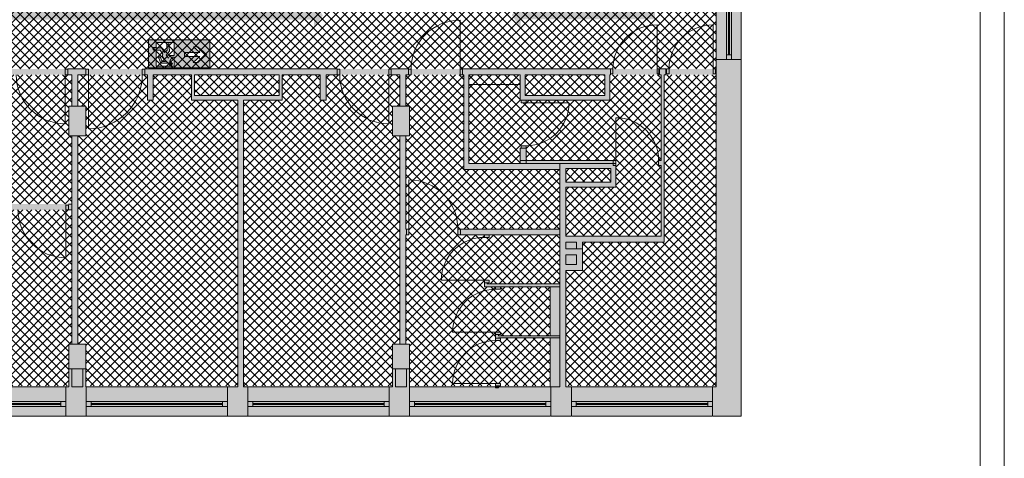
# Paper-space layout 'AP-04 STREFY POŻAROWE I EWAKUACJA - PIĘTRO 2' of a CAD drawing. Header units: millimetres. Extents: x 0 to 594, y 0 to 450.
# Tile 16 of 20: x 393 to 594, y 117 to 207. Entities that reach past the tile are written whole.
import ezdxf
from ezdxf.xclip import XClip

# ---------------------------------------------------------------- set-up
doc = ezdxf.new("R2010")
doc.units = ezdxf.units.MM
doc.header["$MEASUREMENT"] = 0
doc.header["$XCLIPFRAME"] = 0
for name, color, linetype, lineweight in [('A_Arkusz_Nr_pióra__1', 7, 'Continuous', 20), ('A_ewakuacja_Nr_pióra__4', 94, 'Continuous', 18), ('A_podkład_Nr_pióra__2', 8, 'Continuous', 13), ('A_ppoż proj_Nr_pióra__81', 2, 'Continuous', 5)]:
    doc.layers.add(name, color=color, linetype=linetype, lineweight=lineweight)
for name, color, linetype, lineweight, true_color in [('A_ewakuacja_Nr_pióra__104', 7, 'Continuous', 5, 0x006532), ('A_podkład_Nr_pióra__254', 7, 'Continuous', 5, 0xfdfdfd), ('A_ppoż proj_Nr_pióra__104', 7, 'Continuous', 5, 0x006532), ('A_ppoż proj_Nr_pióra__151', 7, 'Continuous', 5, 0x65cbfe)]:
    doc.layers.add(name, color=color, linetype=linetype, lineweight=lineweight, true_color=true_color)
doc.layers.add('A_podrys', color=7, linetype='Continuous')
pattern_1 = [(45, (-1568.3366, -187.2734), (-0.9192388, 0.9192388), []), (135, (-1568.3366, -187.2734), (0.9192388, 0.9192388), [])]

# ---------------------------------------------------------------- blocks, each defined once
blk = doc.blocks.new('Rysunek_1_1', base_point=(-1568.34, -187.27))
at = {"layer": 'A_ewakuacja_Nr_pióra__104', "linetype": 'Continuous', "lineweight": 0, "true_color": 0x004c26}
h = blk.add_hatch(color=118, dxfattribs=at)
h.paths.add_polyline_path([(419.5, 202.83), (419.5, 197.08), (432, 197.08), (432, 202.83)])
h.paths.add_polyline_path([(424.75, 197.44), (421.03, 197.44), (421.03, 200.56), (420.77, 200.56, -0.24241), (420.29, 201.22), (421.03, 201.22), (421.03, 202.27), (424.74, 202.27), (424.74, 199.64), (423.85, 199.64), (423.55, 199.04), (423.09, 199.67), (423.77, 200.47), (423.64, 202.24), (423.15, 202.24), (423.29, 200.69), (422.77, 200.24), (422.17, 201.15), (420.52, 201.15, 0.304489), (420.87, 200.68), (421.86, 200.68), (422.41, 199.89, 0.230447), (422.37, 199.4), (422.47, 199.22), (422.96, 198.38), (422.3, 198.38), (421.91, 199.2, 1.14772), (421.57, 199.06), (422.02, 198.05), (423.45, 198.05, 0.414214), (423.86, 198.46), (424.3, 199.26), (424.75, 199.26)], flags=0)
h.paths.add_polyline_path([(426.8, 199.41), (426.8, 200.22), (429.92, 200.23), (428.64, 201.4), (429.54, 201.4), (431.3, 199.8), (429.55, 198.21), (428.62, 198.21), (429.92, 199.41)], flags=0)
blk.add_hatch(color=118, dxfattribs=at).paths.add_polyline_path([(423.74, 197.75, 1), (424.33, 198.04, 1)])
at = {"layer": 'A_podkład_Nr_pióra__254', "linetype": 'Continuous', "lineweight": 5, "true_color": 0xfdfdfd}
h = blk.add_hatch(color=7, dxfattribs=at)
h.paths.add_polyline_path([(70.72, 355.07), (70.72, 283.67), (70.72, 257.44), (70.72, 223.5), (70.72, 195.59), (70.72, 126.07), (217.41, 126.07), (540.37, 126.07), (540.37, 196.87), (540.37, 223.5), (540.37, 257.17), (540.37, 285.62), (540.37, 355.07), (403.22, 355.07), (374.77, 355.07), (290.59, 355.07), (204.52, 355.07), (204.52, 349.07), (205.22, 349.07), (205.22, 283.67), (273.46, 283.67), (535.27, 283.67), (535.27, 260.17), (500.47, 260.17), (500.47, 263.27), (487.44, 263.27), (487.44, 260.17), (472.72, 260.17), (472.72, 263.27), (471.72, 263.27), (450.67, 263.27), (403.22, 263.27), (403.22, 219.27), (403.22, 217.47), (472.72, 217.47), (472.72, 220.5), (487.32, 220.5), (487.32, 217.4), (500.47, 217.4), (500.47, 220.5), (535.27, 220.5), (535.27, 196.88), (272.46, 196.87), (272.46, 196.88), (247.97, 196.88), (208.72, 196.88), (208.72, 196.87), (205.22, 196.87), (205.22, 192.44), (175.37, 192.44), (175.37, 196.79), (175.37, 196.87), (171.17, 196.87), (171.17, 196.79), (76.72, 196.79), (76.72, 216.77), (78.32, 216.77), (78.32, 217.97), (124.67, 217.97), (124.67, 220.5), (123.47, 220.5), (123.47, 218.77), (113.12, 218.77), (113.12, 220.5), (123.47, 220.5), (124.67, 220.5), (124.67, 223.5), (139.27, 223.5), (139.27, 219.8), (144.27, 219.8), (144.27, 223.5), (144.27, 223.92), (165.87, 223.92), (168.66, 223.92), (168.66, 219.8), (168.67, 216.57), (171.17, 216.57), (171.17, 220.5), (171.17, 224), (171.17, 225.62), (170.17, 225.62), (170.17, 225.12), (165.87, 225.12), (165.87, 234.52), (170.17, 234.52), (170.17, 232.62), (171.17, 232.62), (171.17, 236.02), (170.17, 236.02), (170.17, 235.52), (165.87, 235.52), (165.87, 256.09), (170.17, 256.09), (170.17, 250.02), (171.17, 250.02), (171.17, 283.67), (174.17, 283.67), (175.37, 283.67), (175.37, 349.07), (175.72, 349.07), (175.72, 355.07), (173.77, 355.07), (173.77, 356.17), (173.77, 357.77), (173.77, 364.12), (173.77, 373.6), (173.77, 382.62), (173.77, 383.07), (173.77, 383.87), (172.52, 383.87), (167.77, 383.87), (143.27, 383.87), (143.27, 388.37), (167.37, 388.37), (170.97, 388.37), (171.87, 388.37), (172.52, 388.37), (173.77, 388.37), (173.77, 389.62), (173.77, 396.67), (172.52, 396.67), (171.87, 396.67), (171.27, 396.67), (171.27, 390.87), (167.37, 390.87), (143.27, 390.87), (143.27, 413.87), (167.77, 413.87), (171.27, 413.87), (171.27, 412.37), (171.27, 411.57), (171.37, 411.57), (171.37, 410.47), (171.87, 410.47), (172.52, 410.47), (173.77, 410.47), (173.77, 412.37), (173.77, 415.12), (173.77, 418.17), (173.77, 419.77), (172.52, 419.77), (171.87, 419.77), (171.37, 419.77), (171.27, 419.77), (171.27, 416.37), (167.77, 416.37), (143.27, 416.37), (143.27, 439.37), (167.37, 439.37), (170.97, 439.37), (171.27, 439.37), (171.27, 433.57), (171.87, 433.57), (172.52, 433.57), (173.77, 433.57), (173.77, 439.37), (173.77, 440.62), (173.77, 441.87), (173.77, 443.37), (172.52, 443.37), (171.87, 443.37), (171.87, 442.57), (171.37, 442.57), (171.27, 442.57), (171.27, 441.87), (170.97, 441.87), (167.37, 441.87), (142.02, 441.87), (140.77, 441.87), (140.77, 440.62), (140.77, 415.12), (140.77, 389.62), (140.77, 382.62), (140.77, 381.37), (142.02, 381.37), (167.77, 381.37), (171.27, 381.37), (171.27, 373.6), (171.27, 368.36), (171.27, 364.12), (171.27, 356.17), (171.27, 355.07), (142.72, 355.07), (138.47, 355.07)])
h.paths.add_polyline_path([(76.72, 132.07), (76.72, 135.75), (76.72, 140.61), (76.72, 177.37), (96.62, 177.37), (96.62, 171.37), (107.75, 171.37), (116.51, 171.37), (124.67, 171.37), (124.67, 178.97), (140.43, 178.97), (140.43, 140.75), (139.27, 140.75), (139.27, 135.75), (139.27, 132.07)], flags=0)
h.paths.add_polyline_path([(76.72, 190.27), (76.72, 195.59), (79.62, 195.59), (79.62, 190.27)], flags=0)
h.paths.add_polyline_path([(76.72, 183.25), (76.72, 189.07), (80.82, 189.07), (80.82, 193.59), (96.62, 193.59), (96.62, 190.87), (96.82, 190.87), (96.82, 190.37), (97.82, 190.37), (97.82, 190.87), (107.27, 190.87), (108.64, 190.87), (108.64, 195.59), (123.47, 195.59), (123.47, 172.57), (117.01, 172.57), (107.25, 172.57), (97.82, 172.57), (97.82, 181.11), (97.82, 181.61), (96.82, 181.61), (96.82, 181.11), (96.62, 181.11), (96.62, 178.57), (76.72, 178.57)], flags=0)
h.paths.add_polyline_path([(76.72, 283.67), (170.17, 283.67), (170.17, 264.19), (168.68, 264.19), (168.67, 257.29), (165.87, 257.29), (144.27, 257.29), (144.27, 257.44), (144.27, 260.8), (139.27, 260.8), (139.27, 257.44), (124.67, 257.44), (124.67, 260.44), (122.82, 260.44), (122.82, 262.44), (76.72, 262.44)], flags=0)
h.paths.add_polyline_path([(121.62, 260.44), (76.72, 260.44), (76.72, 261.84), (121.62, 261.84)], flags=0)
h.paths.add_polyline_path([(121.62, 284.87), (76.72, 284.87), (76.72, 349.07), (108.02, 349.07), (108.02, 297.17), (94.42, 297.17), (94.42, 284.87), (95.62, 284.87), (95.62, 290.84), (101.22, 290.84), (101.22, 295.97), (108.02, 295.97), (108.02, 284.87), (109.22, 284.87), (109.22, 295.97), (116.82, 295.97), (116.82, 289.77), (121.62, 289.77)], flags=0)
h.paths.add_polyline_path([(112.32, 219.17), (78.32, 219.17), (78.32, 220.5), (112.32, 220.5)], flags=0)
h.paths.add_polyline_path([(95.42, 295.97), (100.22, 295.97), (100.22, 291.84), (95.42, 291.84)], flags=0)
h.paths.add_polyline_path([(97.82, 195.59), (107.44, 195.59), (107.44, 192.07), (97.82, 192.07)], flags=0)
h.paths.add_polyline_path([(122.82, 297.17), (109.22, 297.17), (109.22, 349.07), (138.47, 349.07), (139.22, 349.07), (139.22, 344.75), (139.22, 339.75), (139.27, 339.75), (139.27, 297.25), (139.22, 297.25), (139.22, 297.17), (137.27, 297.17), (137.27, 284.87), (122.82, 284.87)], flags=0)
h.paths.add_polyline_path([(117.82, 290.77), (117.82, 295.97), (121.62, 295.97), (121.62, 290.77)], flags=0)
h.paths.add_polyline_path([(139.27, 186.03), (124.67, 186.03), (124.67, 190.17), (124.67, 192.85), (129.97, 192.85), (129.97, 195.59), (149.67, 195.59), (149.67, 190.97), (149.67, 190.37), (140.47, 190.37), (139.27, 190.37), (139.27, 189.37), (144.77, 189.37), (161.07, 189.37), (161.07, 191.17), (170.57, 191.17), (174.17, 191.17), (174.17, 171.37), (169.26, 171.37), (169.26, 170.37), (174.17, 170.37), (174.17, 164.37), (174.22, 164.37), (174.22, 164.05), (175.37, 164.05), (175.37, 191.44), (205.22, 191.44), (205.22, 132.07), (175.37, 132.07), (175.37, 155.29), (174.22, 155.29), (174.22, 154.97), (174.17, 154.97), (174.17, 154.07), (174.17, 133.07), (174.17, 132.07), (142.77, 132.07), (142.77, 135.75), (142.77, 140.75), (141.63, 140.75), (141.63, 172.37), (146.87, 172.37), (146.87, 176.37), (159, 176.37), (159, 170.37), (160.5, 170.37), (160.5, 171.37), (160, 171.37), (160, 177.37), (144.77, 177.37), (142.73, 177.37), (142.73, 183.25), (142.77, 183.25), (142.77, 189.25), (139.27, 189.25)], flags=0)
h.paths.add_polyline_path([(128.97, 193.85), (124.67, 193.85), (124.67, 195.59), (128.97, 195.59)], flags=0)
h.paths.add_polyline_path([(124.67, 180.17), (124.67, 185.03), (139.27, 185.03), (139.27, 183.25), (140.43, 183.25), (140.43, 180.17)], flags=0)
h.paths.add_polyline_path([(139.22, 292.05), (138.07, 292.05), (138.07, 295.97), (139.22, 295.97)], flags=0)
h.paths.add_polyline_path([(138.47, 284.87), (138.47, 291.25), (153.75, 291.25), (153.75, 284.87)], flags=0)
h.paths.add_polyline_path([(140.47, 317.58), (140.47, 339.75), (142.72, 339.75), (142.72, 344.75), (142.72, 349.07), (174.17, 349.07), (174.17, 317.58), (150.25, 317.58)], flags=0)
h.paths.add_polyline_path([(140.47, 316.38), (152.15, 316.38), (152.15, 315.09), (151.95, 315.09), (151.95, 314.59), (152.95, 314.59), (152.95, 316.38), (163.37, 316.38), (163.37, 306.23), (164.37, 306.23), (164.37, 306.73), (164.17, 306.73), (164.17, 316.38), (174.17, 316.38), (174.17, 296.97), (164.37, 296.97), (164.37, 297.47), (163.37, 297.47), (163.37, 296.17), (170.37, 296.17), (170.37, 295.77), (170.37, 292.25), (170.37, 291.25), (170.37, 286.07), (164.95, 286.07), (164.95, 285.55), (164.95, 284.87), (154.95, 284.87), (154.95, 286.07), (154.95, 297.17), (152.95, 297.17), (152.95, 305.83), (152.35, 305.83), (151.95, 305.83), (151.95, 305.33), (152.15, 305.33), (152.15, 299.17), (140.47, 299.17)], flags=0)
h.paths.add_polyline_path([(141.63, 173.37), (141.63, 176.37), (145.87, 176.37), (145.87, 173.37)], flags=0)
h.paths.add_polyline_path([(142.72, 292.45), (142.72, 295.97), (153.95, 295.97), (153.95, 292.45)], flags=0)
h.paths.add_polyline_path([(150.67, 195.59), (160.07, 195.59), (160.07, 190.37), (150.67, 190.37)], flags=0)
h.paths.add_polyline_path([(161.07, 192.37), (161.07, 195.59), (170.17, 195.59), (170.17, 192.37)], flags=0)
h.paths.add_polyline_path([(170.97, 291.85), (170.97, 295.77), (174.17, 295.77), (174.17, 291.85)], flags=0)
h.paths.add_polyline_path([(171.17, 192.17), (171.17, 195.67), (174.17, 195.67), (174.17, 192.17)], flags=0)
h.paths.add_polyline_path([(208.72, 189.25), (206.42, 189.25), (206.42, 195.67), (210.87, 195.67), (210.87, 181.87), (206.42, 181.87), (206.42, 183.25), (208.72, 183.25)], flags=0)
h.paths.add_polyline_path([(206.42, 180.67), (212.07, 180.67), (212.07, 195.67), (224.59, 195.67), (224.59, 190.47), (225.79, 190.47), (225.79, 195.67), (233.59, 195.67), (233.59, 190.47), (240.17, 190.47), (240.17, 132.07), (217.41, 132.07), (208.72, 132.07), (208.72, 135.75), (208.72, 140.75), (206.42, 140.75)], flags=0)
h.paths.add_polyline_path([(206.42, 291.25), (208.72, 291.25), (208.72, 297.25), (206.42, 297.25), (206.42, 339.75), (208.72, 339.75), (208.72, 344.75), (208.72, 349.07), (239.77, 349.07), (239.77, 290.67), (230.92, 290.67), (230.92, 285.47), (206.42, 285.47)], flags=0)
h.paths.add_polyline_path([(248.52, 285.47), (231.52, 285.47), (231.52, 289.67), (248.52, 289.67)], flags=0)
h.paths.add_polyline_path([(234.79, 195.67), (240.17, 195.67), (240.17, 191.67), (234.79, 191.67)], flags=0)
h.paths.add_polyline_path([(249.12, 290.67), (240.97, 290.67), (240.97, 349.07), (271.22, 349.07), (271.22, 344.75), (271.22, 339.75), (271.72, 339.75), (271.72, 297.25), (271.22, 297.25), (271.22, 291.25), (272.37, 291.25), (272.37, 285.47), (258.12, 285.47), (258.12, 290.67), (256.92, 290.67), (256.92, 285.47), (249.12, 285.47)], flags=0)
h.paths.add_polyline_path([(241.37, 191.67), (241.37, 195.67), (246.75, 195.67), (246.75, 191.67)], flags=0)
h.paths.add_polyline_path([(241.37, 190.47), (247.95, 190.47), (247.95, 195.67), (255.75, 195.67), (255.75, 190.47), (256.95, 190.47), (256.95, 195.67), (272.37, 195.67), (272.37, 189.25), (271.22, 189.25), (271.22, 183.25), (271.72, 183.25), (271.72, 140.75), (271.22, 140.75), (271.22, 132.07), (241.37, 132.07)], flags=0)
h.paths.add_polyline_path([(273.57, 189.25), (273.57, 195.67), (287.91, 195.67), (287.91, 190.47), (289.11, 190.47), (289.11, 195.67), (296.91, 195.67), (296.91, 190.47), (305.17, 190.47), (305.17, 132.07), (274.72, 132.07), (274.72, 135.75), (274.72, 140.75), (274.22, 140.75), (274.22, 183.25), (274.72, 183.25), (274.72, 189.25)], flags=0)
h.paths.add_polyline_path([(287.95, 285.47), (273.57, 285.47), (273.57, 291.25), (274.72, 291.25), (274.72, 297.25), (274.22, 297.25), (274.22, 339.75), (274.72, 339.75), (274.72, 344.75), (274.72, 349.07), (290.59, 349.07), (305.27, 349.07), (305.27, 290.67), (296.95, 290.67), (296.95, 285.47), (289.15, 285.47), (289.15, 290.67), (287.95, 290.67)], flags=0)
h.paths.add_polyline_path([(297.51, 191.47), (297.51, 195.67), (315.21, 195.67), (315.21, 191.47)], flags=0)
h.paths.add_polyline_path([(297.55, 289.67), (313.55, 289.67), (313.55, 285.47), (297.55, 285.47)], flags=0)
h.paths.add_polyline_path([(306.17, 190.47), (315.81, 190.47), (315.81, 195.67), (323.61, 195.67), (323.61, 190.47), (324.81, 190.47), (324.81, 195.67), (338.37, 195.67), (338.37, 189.25), (337.22, 189.25), (337.22, 183.25), (337.72, 183.25), (337.72, 140.75), (337.22, 140.75), (337.22, 132.07), (306.17, 132.07)], flags=0)
h.paths.add_polyline_path([(306.47, 349.07), (337.22, 349.07), (337.22, 344.75), (337.22, 339.75), (337.72, 339.75), (337.72, 297.25), (337.22, 297.25), (337.22, 291.25), (338.37, 291.25), (338.37, 285.47), (323.15, 285.47), (323.15, 290.67), (321.95, 290.67), (321.95, 285.47), (314.15, 285.47), (314.15, 290.67), (306.47, 290.67)], flags=0)
h.paths.add_polyline_path([(339.57, 189.25), (339.57, 195.67), (356.27, 195.67), (356.27, 179.25), (351.97, 179.25), (351.97, 169.12), (351.48, 169.12), (351.48, 168.12), (361.71, 168.12), (361.71, 169.12), (361.21, 169.12), (361.21, 169.32), (361.17, 169.79), (360.77, 169.44), (352.99, 169.32), (352.77, 169.32), (352.77, 178.45), (360.94, 178.45), (361.32, 178.45), (361.32, 179.25), (357.47, 179.25), (357.47, 188.47), (370.97, 188.47), (370.97, 169.12), (370.47, 169.12), (370.47, 168.12), (370.97, 168.12), (370.97, 132.07), (370.08, 132.07), (340.79, 132.07), (340.72, 132.07), (340.72, 135.75), (340.72, 140.75), (340.22, 140.75), (340.22, 168.12), (340.72, 168.12), (340.72, 169.12), (340.22, 169.12), (340.22, 183.25), (340.72, 183.25), (340.72, 189.25)], flags=0)
h.paths.add_polyline_path([(352.85, 285.47), (339.57, 285.47), (339.57, 291.25), (340.72, 291.25), (340.72, 297.25), (340.22, 297.25), (340.22, 339.75), (340.72, 339.75), (340.72, 344.75), (340.72, 349.07), (341.28, 349.07), (370.08, 349.07), (370.77, 349.07), (370.77, 290.67), (361.85, 290.67), (361.85, 285.47), (354.05, 285.47), (354.05, 290.67), (352.85, 290.67)], flags=0)
h.paths.add_polyline_path([(357.47, 195.67), (362.47, 195.67), (362.47, 191.67), (357.47, 191.67)], flags=0)
h.paths.add_polyline_path([(362.45, 285.47), (362.45, 289.67), (370.77, 289.67), (370.77, 285.47)], flags=0)
h.paths.add_polyline_path([(363.07, 191.47), (363.07, 195.67), (390.57, 195.67), (390.57, 191.47)], flags=0)
h.paths.add_polyline_path([(372.6, 132.07), (371.97, 132.07), (371.97, 168.12), (372.47, 168.12), (381.23, 168.12), (392.89, 168.12), (402.65, 168.12), (403.88, 168.12), (403.88, 140.84), (405.08, 140.84), (405.08, 183.25), (406.72, 183.25), (406.72, 189.25), (405.08, 189.25), (405.08, 195.67), (419.27, 195.67), (419.27, 190.47), (420.47, 190.47), (420.47, 195.67), (428.27, 195.67), (428.27, 190.47), (437.67, 190.47), (437.67, 132.07), (435.57, 132.07), (406.72, 132.07), (406.72, 135.75), (406.72, 140.75), (403.22, 140.75), (403.22, 135.75), (403.22, 132.07), (402.6, 132.07)], flags=0)
h.paths.add_polyline_path([(381.73, 169.32), (371.97, 169.32), (371.97, 188.47), (386.47, 188.47), (386.47, 179.17), (381.42, 179.17), (381.42, 178.37), (381.45, 178.37), (390.37, 178.37), (390.37, 169.32)], flags=0)
h.paths.add_polyline_path([(371.97, 305.67), (371.97, 337.47), (403.22, 337.47), (403.22, 326.39), (403.22, 311.39), (403.22, 285.47), (371.97, 285.47), (371.97, 300.47), (389.97, 300.47), (389.97, 301.67), (378.23, 301.67), (371.97, 301.67)], flags=0)
h.paths.add_polyline_path([(387.67, 190.47), (391.57, 190.47), (391.57, 195.67), (403.88, 195.67), (403.88, 189.25), (403.22, 189.25), (403.22, 183.25), (403.88, 183.25), (403.88, 169.32), (403.15, 169.32), (392.39, 169.32), (391.57, 169.32), (391.57, 179.17), (387.67, 179.17)], flags=0)
h.paths.add_polyline_path([(404.42, 285.47), (404.42, 291.25), (406.72, 291.25), (406.72, 297.25), (406.72, 299.07), (406.72, 337.47), (406.72, 339.75), (406.72, 344.75), (406.72, 349.07), (407.17, 349.07), (436.17, 349.07), (437.07, 349.07), (437.07, 290.67), (427.67, 290.67), (427.67, 285.47), (419.87, 285.47), (419.87, 290.67), (419.27, 290.67), (419.27, 285.47)], flags=0)
h.paths.add_polyline_path([(419.87, 224.45), (409.72, 224.45), (409.72, 256.32), (419.87, 256.32), (419.87, 261.47), (433.53, 261.47), (433.53, 219.27), (419.87, 219.27)], flags=0)
h.paths.add_polyline_path([(428.27, 285.47), (428.27, 289.67), (444.75, 289.67), (444.75, 285.47)], flags=0)
h.paths.add_polyline_path([(428.87, 195.67), (446.12, 195.67), (446.12, 191.47), (428.87, 191.47)], flags=0)
h.paths.add_polyline_path([(434.33, 223.37), (434.33, 257.87), (450.67, 257.87), (450.67, 223.37), (438.67, 223.37), (438.67, 218.67), (434.33, 218.67)], flags=0)
h.paths.add_polyline_path([(434.57, 259.07), (434.57, 261.47), (440.28, 261.47), (440.28, 259.07)], flags=0)
h.paths.add_polyline_path([(438.27, 290.67), (438.27, 349.07), (469.22, 349.07), (469.22, 344.75), (469.22, 339.75), (469.77, 339.75), (469.77, 297.25), (469.22, 297.25), (469.22, 291.25), (469.77, 291.25), (469.77, 285.47), (454.35, 285.47), (454.35, 290.67), (453.15, 290.67), (453.15, 285.47), (445.35, 285.47), (445.35, 290.67)], flags=0)
h.paths.add_polyline_path([(438.87, 132.07), (438.87, 190.47), (446.72, 190.47), (446.72, 195.67), (454.52, 195.67), (454.52, 190.47), (455.72, 190.47), (455.72, 195.67), (470.77, 195.67), (470.77, 189.25), (469.22, 189.25), (469.22, 183.25), (470.77, 183.25), (470.77, 140.75), (469.22, 140.75), (469.22, 135.75), (469.22, 132.07), (468.97, 132.07), (439.77, 132.07)], flags=0)
h.paths.add_polyline_path([(450.67, 218.67), (439.87, 218.67), (439.87, 222.17), (450.67, 222.17)], flags=0)
h.paths.add_polyline_path([(441.48, 261.47), (450.67, 261.47), (450.67, 259.07), (441.48, 259.07)], flags=0)
h.paths.add_polyline_path([(451.87, 252.27), (451.87, 260.77), (458.72, 260.77), (469.22, 260.77), (469.22, 260.17), (469.22, 252.27), (468.4, 252.27), (468.4, 251.27), (468.9, 251.27), (468.9, 251.07), (469.22, 251.07), (469.22, 241.07), (457.97, 241.07), (457.97, 251.07), (459.14, 251.07), (459.14, 251.27), (459.64, 251.27), (459.64, 252.27)], flags=0)
h.paths.add_polyline_path([(451.87, 245.17), (454.77, 245.17), (454.77, 242.27), (451.87, 242.27)], flags=0)
h.paths.add_polyline_path([(451.87, 251.07), (454.77, 251.07), (454.77, 246.37), (451.87, 246.37)], flags=0)
h.paths.add_polyline_path([(469.22, 218.67), (451.87, 218.67), (451.87, 239.87), (469.22, 239.87), (469.22, 220.5)], flags=0)
h.paths.add_polyline_path([(472.72, 297.25), (470.97, 297.25), (470.97, 339.75), (472.72, 339.75), (472.72, 344.75), (472.72, 349.07), (473.37, 349.07), (473.42, 349.07), (473.42, 352.07), (502.22, 352.07), (502.22, 349.07), (503.37, 349.07), (503.37, 312.39), (501.88, 312.39), (501.88, 311.19), (503.37, 311.19), (503.37, 305.07), (499.62, 305.07), (499.62, 303.39), (496.62, 303.39), (496.62, 311.19), (497.12, 311.19), (497.12, 312.39), (485.06, 312.39), (485.06, 301.69), (485.06, 292.93), (485.06, 285.47), (470.97, 285.47), (470.97, 291.25), (472.72, 291.25)], flags=0)
h.paths.add_polyline_path([(471.97, 140.75), (471.97, 163.03), (472.58, 163.03), (472.58, 164.23), (471.97, 164.23), (471.97, 183.25), (472.72, 183.25), (472.72, 189.25), (471.97, 189.25), (471.97, 195.67), (483.8, 195.67), (483.8, 176.37), (503.37, 176.37), (503.37, 164.23), (482.58, 164.23), (482.58, 163.03), (487.97, 163.03), (487.97, 162.53), (488.97, 162.53), (488.97, 163.03), (503.37, 163.03), (503.37, 153.07), (488.57, 153.07), (488.57, 153.27), (488.97, 153.27), (488.97, 153.77), (487.97, 153.77), (487.97, 152.47), (490.27, 152.47), (490.27, 151.97), (491.27, 151.97), (491.27, 152.47), (501.37, 152.47), (501.37, 142.47), (490.87, 142.47), (490.87, 142.71), (491.27, 142.71), (491.27, 143.21), (490.27, 143.21), (490.27, 141.49), (491.27, 141.49), (491.27, 141.99), (490.87, 141.99), (490.87, 142.07), (501.37, 142.07), (501.37, 132.07), (490.87, 132.07), (490.87, 132.23), (491.27, 132.23), (491.27, 132.73), (490.27, 132.73), (490.27, 132.07), (472.72, 132.07), (472.72, 135.75), (472.72, 140.75)], flags=0)
h.paths.add_polyline_path([(495.27, 177.57), (484.8, 177.57), (484.8, 195.67), (495.27, 195.67), (495.27, 193.67), (495.27, 190.47), (495.47, 190.47), (495.47, 189.97), (496.47, 189.97), (496.47, 190.47), (512.57, 190.47), (513.57, 190.47), (513.57, 191.47), (513.57, 195.67), (524.01, 195.67), (524.01, 178.17), (523.51, 178.17), (523.51, 177.17), (524.01, 177.17), (524.01, 162.77), (504.57, 162.77), (504.57, 172.77), (514.77, 172.77), (514.77, 177.57), (514.75, 177.57), (514.75, 178.17), (496.47, 178.17), (496.47, 181.21), (495.47, 181.21), (495.47, 180.71), (495.27, 180.71)], flags=0)
h.paths.add_polyline_path([(486.26, 285.47), (486.26, 311.19), (495.42, 311.19), (495.42, 302.19), (497.62, 302.19), (497.62, 290.67), (495.27, 290.67), (495.27, 285.47)], flags=0)
h.paths.add_polyline_path([(488.32, 218.4), (488.32, 220.5), (499.47, 220.5), (499.47, 218.4)], flags=0)
h.paths.add_polyline_path([(488.44, 262.27), (499.47, 262.27), (499.47, 260.17), (488.44, 260.17)], flags=0)
h.paths.add_polyline_path([(496.07, 289.67), (512.87, 289.67), (512.87, 285.47), (496.07, 285.47)], flags=0)
h.paths.add_polyline_path([(496.27, 191.47), (496.27, 195.67), (512.57, 195.67), (512.57, 191.47)], flags=0)
h.paths.add_polyline_path([(502.82, 303.87), (520.77, 303.87), (520.77, 308.47), (519.57, 308.47), (504.57, 308.47), (504.57, 323.47), (519.57, 323.47), (521.64, 323.47), (521.64, 324.67), (508.57, 324.67), (508.57, 334.11), (504.57, 334.11), (504.57, 349.07), (505.87, 349.07), (535.22, 349.07), (535.22, 344.75), (535.22, 339.75), (535.22, 297.25), (535.22, 291.25), (535.27, 291.25), (535.27, 285.62), (535.27, 285.47), (513.87, 285.47), (513.87, 290.67), (512.87, 290.67), (502.82, 290.67)], flags=0)
h.paths.add_polyline_path([(507.57, 324.67), (504.57, 324.67), (504.57, 326.17), (507.57, 326.17)], flags=0)
h.paths.add_polyline_path([(504.57, 331.07), (504.57, 333.11), (507.57, 333.11), (507.57, 331.07)], flags=0)
h.paths.add_polyline_path([(504.57, 327.17), (504.57, 330.47), (507.97, 330.47), (507.97, 327.17)], flags=0)
h.paths.add_polyline_path([(519.77, 304.87), (504.57, 304.87), (504.57, 307.47), (519.77, 307.47)], flags=0)
h.paths.add_polyline_path([(513.77, 173.77), (504.57, 173.77), (504.57, 176.57), (513.77, 176.57)], flags=0)
h.paths.add_polyline_path([(504.57, 155.77), (507.97, 155.77), (507.97, 161.57), (524.61, 161.57), (524.61, 195.67), (535.27, 195.67), (535.27, 161.57), (535.27, 132.07), (507.97, 132.07), (504.57, 132.07)], flags=0)
at = {"layer": 'A_ppoż proj_Nr_pióra__104', "linetype": 'Continuous', "lineweight": 5, "true_color": 0x006532}
for points in [[(223.33, 205.17), (223.33, 206.94), (453.24, 206.94), (453.24, 205.17), (455.05, 207.79), (453.24, 210.41), (453.24, 208.64), (223.33, 208.64), (223.33, 210.41), (221.53, 207.79)], [(522.78, 207), (522.78, 208.7), (495.38, 208.7), (495.38, 210.47), (493.57, 207.85), (495.38, 205.23), (495.38, 207)]]:
    blk.add_hatch(color=128, dxfattribs=at).paths.add_polyline_path(points)
at = {"layer": 'A_ppoż proj_Nr_pióra__151', "linetype": 'Continuous', "lineweight": 5, "true_color": 0x65cbfe}
h = blk.add_hatch(dxfattribs=at)
h.set_pattern_fill('bloczki_betonowe_0001', color=151, style=0, pattern_type=2)
h.set_pattern_definition(pattern_1)
h.paths.add_polyline_path([(470.72, 283.67), (272.46, 283.67), (272.46, 260), (298.87, 260), (298.87, 262.07), (298.87, 263.27), (372.97, 263.27), (374.17, 263.27), (374.17, 217.47), (372.97, 217.47), (298.87, 217.47), (298.87, 218.67), (298.87, 220.27), (272.46, 220.27), (272.46, 196.87), (535.27, 196.87), (535.27, 220.5), (500.47, 220.5), (500.47, 217.4), (487.32, 217.4), (487.32, 220.5), (472.72, 220.5), (472.72, 217.47), (471.02, 217.47), (403.22, 217.47), (403.22, 219.27), (403.22, 261.47), (403.22, 263.27), (470.72, 263.27)])
h = blk.add_hatch(dxfattribs=at)
h.set_pattern_fill('bloczki_betonowe_0001', color=151, style=0, pattern_type=2)
h.set_pattern_definition(pattern_1)
h.paths.add_polyline_path([(372.47, 168.12), (371.97, 168.12), (371.97, 132.25), (403.22, 132.25), (403.22, 135.75), (403.22, 140.75), (406.72, 140.75), (406.72, 135.75), (406.72, 132.25), (437.67, 132.25), (437.67, 190.47), (428.27, 190.47), (428.27, 195.67), (420.47, 195.67), (420.47, 190.47), (419.27, 190.47), (419.27, 195.67), (405.08, 195.67), (405.08, 189.25), (406.72, 189.25), (406.72, 183.25), (405.08, 183.25), (405.08, 140.84), (403.88, 140.84), (403.88, 168.12), (402.65, 168.12), (392.89, 168.12), (381.23, 168.12)])
h = blk.add_hatch(dxfattribs=at)
h.set_pattern_fill('bloczki_betonowe_0001', color=151, style=0, pattern_type=2)
h.set_pattern_definition(pattern_1)
h.paths.add_polyline_path([(387.67, 179.17), (391.57, 179.17), (391.57, 169.32), (392.39, 169.32), (403.15, 169.32), (403.88, 169.32), (403.88, 183.25), (403.22, 183.25), (403.22, 189.25), (403.88, 189.25), (403.88, 195.67), (391.57, 195.67), (391.57, 190.47), (387.67, 190.47)])
h = blk.add_hatch(dxfattribs=at)
h.set_pattern_fill('bloczki_betonowe_0001', color=151, style=0, pattern_type=2)
h.set_pattern_definition(pattern_1)
h.paths.add_polyline_path([(446.12, 195.67), (428.87, 195.67), (428.87, 191.47), (446.12, 191.47)])
h = blk.add_hatch(dxfattribs=at)
h.set_pattern_fill('bloczki_betonowe_0001', color=151, style=0, pattern_type=2)
h.set_pattern_definition(pattern_1)
h.paths.add_polyline_path([(438.87, 190.47), (438.87, 132.25), (469.22, 132.25), (469.22, 135.75), (469.22, 140.75), (470.77, 140.75), (470.77, 183.25), (469.22, 183.25), (469.22, 189.25), (470.77, 189.25), (470.77, 195.67), (455.72, 195.67), (455.72, 190.47), (454.52, 190.47), (454.52, 195.67), (446.72, 195.67), (446.72, 190.47)])
h = blk.add_hatch(dxfattribs=at)
h.set_pattern_fill('bloczki_betonowe_0001', color=151, style=0, pattern_type=2)
h.set_pattern_definition(pattern_1)
h.paths.add_polyline_path([(471.97, 164.23), (472.58, 164.23), (472.58, 163.03), (471.97, 163.03), (471.97, 140.75), (472.72, 140.75), (472.72, 135.75), (472.72, 132.25), (490.27, 132.25), (490.27, 132.73), (491.27, 132.73), (491.27, 132.25), (501.37, 132.25), (501.37, 142.07), (490.87, 142.07), (490.87, 141.99), (491.27, 141.99), (491.27, 141.49), (490.27, 141.49), (490.27, 143.21), (491.27, 143.21), (491.27, 142.71), (490.87, 142.71), (490.87, 142.47), (501.37, 142.47), (501.37, 152.47), (491.27, 152.47), (491.27, 151.97), (490.27, 151.97), (490.27, 152.47), (487.97, 152.47), (487.97, 153.77), (488.97, 153.77), (488.97, 153.27), (488.57, 153.27), (488.57, 153.07), (503.37, 153.07), (503.37, 163.03), (488.97, 163.03), (488.97, 162.53), (487.97, 162.53), (487.97, 163.03), (482.58, 163.03), (482.58, 164.23), (503.37, 164.23), (503.37, 176.37), (483.8, 176.37), (483.8, 195.67), (471.97, 195.67), (471.97, 189.25), (472.72, 189.25), (472.72, 183.25), (471.97, 183.25)])
h = blk.add_hatch(dxfattribs=at)
h.set_pattern_fill('bloczki_betonowe_0001', color=151, style=0, pattern_type=2)
h.set_pattern_definition(pattern_1)
h.paths.add_polyline_path([(484.8, 195.67), (484.8, 177.57), (495.27, 177.57), (495.27, 180.71), (495.47, 180.71), (495.47, 181.21), (496.47, 181.21), (496.47, 178.17), (514.75, 178.17), (514.75, 177.57), (514.77, 177.57), (514.77, 172.77), (504.57, 172.77), (504.57, 162.77), (524.01, 162.77), (524.01, 177.17), (523.51, 177.17), (523.51, 178.17), (524.01, 178.17), (524.01, 195.67), (513.57, 195.67), (513.57, 191.47), (513.57, 190.47), (512.57, 190.47), (496.47, 190.47), (496.47, 189.97), (495.47, 189.97), (495.47, 190.47), (495.27, 190.47), (495.27, 193.67), (495.27, 195.67)])
h = blk.add_hatch(dxfattribs=at)
h.set_pattern_fill('bloczki_betonowe_0001', color=151, style=0, pattern_type=2)
h.set_pattern_definition(pattern_1)
h.paths.add_polyline_path([(496.27, 195.67), (496.27, 191.47), (512.57, 191.47), (512.57, 195.67)])
h = blk.add_hatch(dxfattribs=at)
h.set_pattern_fill('bloczki_betonowe_0001', color=151, style=0, pattern_type=2)
h.set_pattern_definition(pattern_1)
h.paths.add_polyline_path([(504.57, 155.77), (504.57, 132.25), (535.27, 132.25), (535.27, 161.57), (535.27, 195.67), (524.61, 195.67), (524.61, 161.57), (507.97, 161.57), (507.97, 155.77)])
h = blk.add_hatch(dxfattribs=at)
h.set_pattern_fill('bloczki_betonowe_0001', color=151, style=0, pattern_type=2)
h.set_pattern_definition(pattern_1)
h.paths.add_polyline_path([(513.77, 176.57), (504.57, 176.57), (504.57, 173.77), (513.77, 173.77)])
at = {"layer": 'A_ppoż proj_Nr_pióra__81', "linetype": 'Continuous', "lineweight": 0, "true_color": 0x3f3f00}
blk.add_hatch(color=48, dxfattribs=at).paths.add_polyline_path([(206.47, 195.67), (540.37, 195.67), (540.37, 196.87), (206.47, 196.87)])
at = {"layer": 'A_ewakuacja_Nr_pióra__4', "color": 94, "linetype": 'Continuous', "lineweight": 18, "flags": 128}
for points in [[(432, 197.08), (419.5, 197.08), (419.5, 202.83), (432, 202.83)], [(426.8, 200.22), (426.8, 199.41), (429.92, 199.41), (428.62, 198.21), (429.55, 198.21), (431.3, 199.8), (429.54, 201.4), (428.64, 201.4), (429.92, 200.23)]]:
    blk.add_lwpolyline(points, close=True, dxfattribs=at)
blk.add_lwpolyline([(424.74, 202.27), (424.74, 199.64), (423.85, 199.64), (423.55, 199.04), (423.09, 199.67), (423.77, 200.47), (423.64, 202.24), (423.15, 202.24), (423.29, 200.69), (422.77, 200.24), (422.17, 201.15), (420.52, 201.15, 0.304489), (420.87, 200.68), (421.86, 200.68), (422.41, 199.89, 0.230447), (422.37, 199.4), (422.47, 199.22), (422.96, 198.38), (422.3, 198.38), (421.91, 199.2, 1.14772), (421.57, 199.06), (422.02, 198.05), (423.45, 198.05, 0.414214), (423.86, 198.46), (424.3, 199.26), (424.75, 199.26), (424.75, 197.44), (421.03, 197.44), (421.03, 200.56), (420.77, 200.56, -0.24241), (420.29, 201.22), (421.03, 201.22), (421.03, 202.27)], format="xyb", close=True, dxfattribs=at)
at = {"layer": 'A_ewakuacja_Nr_pióra__4', "color": 94, "linetype": 'Continuous', "lineweight": 18}
blk.add_circle((424.03, 197.89), 0.328, dxfattribs=at)
at = {"layer": 'A_podkład_Nr_pióra__2', "color": 8, "linetype": 'Continuous', "lineweight": 13}
for p, q in [((535.27, 198.32), (535.27, 216.77)), ((537.37, 216.77), (537.37, 198.77)), ((537.77, 215.77), (537.77, 199.77)), ((537.97, 215.77), (537.97, 199.77)), ((538.37, 216.77), (538.37, 198.77)), ((540.37, 198.37), (540.37, 216.77)), ((483.03, 206.82), (483.03, 195.67)), ((523.2, 205.87), (523.2, 195.87)), ((534.64, 205.87), (534.64, 195.87)), ((538.37, 199.77), (537.37, 199.77)), ((402.51, 185.67), (402.51, 196.82)), ((402.51, 196.82), (403.01, 196.82)), ((403.01, 195.67), (403.01, 196.87)), ((406.72, 196.87), (403.01, 196.87)), ((406.72, 195.67), (406.72, 196.87)), ((407.22, 196.82), (406.72, 196.82)), ((407.22, 184.67), (407.22, 196.82)), ((418.72, 196.82), (418.22, 196.82)), ((418.22, 196.82), (418.22, 195.67)), ((418.72, 195.67), (418.72, 196.87)), ((457.98, 196.87), (418.72, 196.87)), ((457.98, 195.67), (457.98, 196.87)), ((457.98, 196.82), (458.48, 196.82)), ((458.48, 196.82), (458.48, 195.67)), ((468.48, 185.67), (468.48, 196.82)), ((468.48, 196.82), (468.98, 196.82)), ((468.98, 195.67), (468.98, 196.87)), ((472.53, 196.87), (468.98, 196.87)), ((472.53, 195.67), (472.53, 196.87)), ((473.03, 196.82), (472.53, 196.82)), ((473.03, 195.67), (473.03, 196.82)), ((483.53, 196.82), (483.03, 196.82)), ((483.53, 195.67), (483.53, 196.87)), ((514.2, 196.87), (483.53, 196.87)), ((513.7, 195.67), (513.7, 196.87)), ((514.2, 195.87), (514.2, 196.87)), ((525.01, 196.87), (523.2, 196.87)), ((523.58, 196.87), (523.58, 195.67)), ((523.7, 195.87), (523.7, 196.87)), ((525.01, 195.67), (525.01, 196.87)), ((525.64, 196.87), (525.14, 196.87)), ((525.14, 196.87), (525.14, 195.87)), ((525.64, 195.87), (525.64, 196.87)), ((535.14, 196.87), (534.64, 196.87)), ((535.14, 195.87), (535.14, 196.87)), ((540.37, 198.77), (535.27, 198.77)), ((535.27, 198.77), (535.27, 196.87)), ((535.27, 198.77), (535.27, 132.07)), ((535.27, 195.67), (535.27, 196.87)), ((540.37, 126.07), (540.37, 198.37)), ((402.51, 195.67), (403.88, 195.67)), ((403.88, 195.67), (403.88, 189.25)), ((405.08, 189.25), (405.08, 195.67)), ((405.08, 195.67), (407.22, 195.67)), ((418.22, 195.67), (419.27, 195.67)), ((419.27, 195.67), (419.27, 190.47)), ((420.47, 195.67), (428.27, 195.67)), ((420.47, 190.47), (420.47, 195.67)), ((428.27, 190.47), (428.27, 195.67)), ((428.87, 195.67), (446.12, 195.67)), ((428.87, 191.47), (428.87, 195.67)), ((446.12, 195.67), (446.12, 191.47)), ((454.52, 195.67), (446.72, 195.67)), ((446.72, 190.47), (446.72, 195.67)), ((454.52, 190.47), (454.52, 195.67)), ((455.72, 195.67), (458.48, 195.67)), ((455.72, 190.47), (455.72, 195.67)), ((468.48, 195.67), (470.77, 195.67)), ((470.77, 195.67), (470.77, 189.25)), ((471.97, 195.67), (473.03, 195.67)), ((471.97, 189.25), (471.97, 195.67)), ((483.03, 195.67), (483.8, 195.67)), ((483.8, 195.67), (483.8, 176.37)), ((484.8, 195.67), (495.27, 195.67)), ((484.8, 177.57), (484.8, 195.67)), ((495.27, 195.67), (495.27, 190.47)), ((496.27, 195.67), (512.57, 195.67)), ((496.27, 191.47), (496.27, 195.67)), ((512.57, 195.67), (512.57, 191.47)), ((513.57, 195.67), (513.7, 195.67)), ((513.57, 191.47), (513.57, 195.67)), ((513.7, 195.87), (514.2, 195.87)), ((523.2, 195.87), (523.7, 195.87)), ((523.58, 195.67), (524.01, 195.67)), ((524.01, 195.67), (524.01, 178.17)), ((524.61, 195.67), (525.01, 195.67)), ((524.61, 161.57), (524.61, 195.67)), ((525.14, 195.87), (525.64, 195.87)), ((534.64, 195.87), (535.14, 195.87)), ((535.27, 195.67), (535.27, 189.25)), ((495.27, 193.67), (485, 193.67)), ((446.12, 191.47), (428.87, 191.47)), ((512.57, 191.47), (496.27, 191.47)), ((513.57, 191.47), (513.57, 190.47)), ((419.27, 190.47), (420.47, 190.47)), ((428.27, 190.47), (437.67, 190.47)), ((437.67, 190.47), (437.67, 132.07)), ((438.87, 132.07), (438.87, 190.47)), ((438.87, 190.47), (446.72, 190.47)), ((454.52, 190.47), (455.72, 190.47)), ((495.27, 190.47), (512.57, 190.47)), ((495.47, 189.97), (495.47, 190.47)), ((505.23, 189.97), (495.47, 189.97)), ((496.47, 190.47), (496.47, 189.97)), ((513.57, 190.47), (512.57, 190.47)), ((514.75, 186.93), (514.75, 177.17)), ((403.88, 183.25), (403.88, 140.84)), ((405.08, 140.84), (405.08, 183.25)), ((470.77, 183.25), (470.77, 140.75)), ((471.97, 164.23), (471.97, 183.25)), ((495.27, 180.71), (496.47, 180.71)), ((495.27, 180.71), (495.27, 177.57)), ((495.47, 180.71), (495.47, 181.21)), ((495.47, 181.21), (496.47, 181.21)), ((496.47, 177.57), (496.47, 181.21)), ((514.77, 177.57), (484.8, 177.57)), ((514.75, 178.17), (495.27, 178.17)), ((503.37, 177.57), (503.37, 132.07)), ((514.25, 177.17), (514.25, 178.17)), ((514.75, 177.17), (514.25, 177.17)), ((514.77, 172.77), (514.77, 177.57)), ((523.51, 177.17), (523.51, 178.17)), ((523.51, 178.17), (524.01, 178.17)), ((524.01, 177.17), (523.51, 177.17)), ((524.01, 177.17), (524.01, 162.77)), ((483.8, 176.37), (503.37, 176.37)), ((504.57, 173.77), (504.57, 176.57)), ((504.57, 176.57), (513.77, 176.57)), ((513.77, 176.57), (513.77, 173.77)), ((472.58, 174.23), (472.58, 163.03)), ((513.77, 173.77), (504.57, 173.77)), ((504.57, 162.77), (504.57, 172.77)), ((504.57, 172.77), (514.77, 172.77)), ((402.65, 158.36), (402.65, 169.12)), ((402.65, 169.12), (403.15, 169.12)), ((403.88, 169.32), (403.15, 169.32)), ((403.15, 169.12), (403.15, 168.12)), ((402.65, 168.12), (403.88, 168.12)), ((472.58, 164.23), (471.97, 164.23)), ((471.97, 140.75), (471.97, 163.03)), ((471.97, 163.03), (472.58, 163.03)), ((472.08, 163.03), (472.08, 164.23)), ((503.37, 164.23), (482.58, 164.23)), ((482.58, 163.03), (482.58, 164.23)), ((482.58, 163.03), (503.37, 163.03)), ((483.08, 164.23), (483.08, 163.03)), ((487.97, 162.53), (487.97, 163.03)), ((488.97, 163.03), (488.97, 162.53)), ((524.01, 162.77), (504.57, 162.77)), ((488.97, 162.53), (487.97, 162.53)), ((504.57, 160.17), (504.57, 161.57)), ((504.57, 161.57), (506.77, 161.57)), ((506.77, 161.57), (506.77, 160.17)), ((507.97, 161.57), (507.97, 155.77)), ((507.97, 161.57), (524.61, 161.57)), ((507.97, 160.17), (504.57, 160.17)), ((504.57, 156.97), (504.57, 158.97)), ((504.57, 158.97), (506.77, 158.97)), ((506.77, 158.97), (506.77, 156.97)), ((506.77, 156.97), (504.57, 156.97)), ((504.57, 155.77), (507.97, 155.77)), ((504.57, 134.23), (504.57, 155.77)), ((479.21, 153.77), (488.97, 153.77)), ((487.97, 153.77), (487.97, 152.47)), ((488.97, 153.27), (487.97, 153.27)), ((488.57, 153.07), (488.57, 153.27)), ((503.37, 153.07), (488.57, 153.07)), ((488.97, 153.77), (488.97, 153.27)), ((487.97, 152.47), (503.37, 152.47)), ((490.27, 151.97), (490.27, 152.47)), ((491.27, 151.97), (490.27, 151.97)), ((491.27, 152.47), (491.27, 151.97)), ((501.37, 152.47), (501.37, 142.47)), ((504.57, 145.08), (504.57, 149.79)), ((481.51, 143.21), (491.27, 143.21)), ((490.27, 141.49), (490.27, 143.21)), ((491.27, 142.71), (490.27, 142.71)), ((490.87, 142.47), (490.87, 142.71)), ((491.27, 143.21), (491.27, 142.71)), ((403.22, 132.07), (403.22, 140.75)), ((406.72, 132.07), (406.72, 140.75)), ((490.27, 141.99), (491.27, 141.99)), ((491.27, 141.49), (490.27, 141.49)), ((503.37, 142.47), (490.87, 142.47)), ((490.87, 142.07), (503.37, 142.07)), ((490.87, 141.99), (490.87, 142.07)), ((491.27, 141.99), (491.27, 141.49)), ((501.37, 142.07), (501.37, 132.07)), ((403.82, 132.07), (403.82, 135.75)), ((406.12, 135.75), (406.12, 132.07)), ((406.72, 132.07), (406.72, 135.75)), ((469.22, 135.75), (469.22, 132.07)), ((469.82, 132.07), (469.82, 135.75)), ((472.12, 135.75), (472.12, 132.07)), ((472.72, 132.07), (472.72, 135.75)), ((535.27, 135.75), (535.27, 132.07)), ((481.51, 132.73), (491.27, 132.73)), ((490.27, 132.73), (490.27, 131.87)), ((491.27, 132.73), (491.27, 132.23)), ((504.57, 132.07), (504.57, 134.23)), ((372.6, 132.07), (402.6, 132.07)), ((402.6, 132.07), (402.6, 126.07)), ((403.22, 132.07), (402.6, 132.07)), ((406.12, 132.07), (403.82, 132.07)), ((406.72, 132.07), (435.57, 132.07)), ((406.77, 132.07), (406.77, 126.07)), ((435.57, 132.07), (435.57, 126.07)), ((437.67, 132.07), (435.57, 132.07)), ((439.77, 132.07), (438.87, 132.07)), ((439.77, 132.07), (439.77, 126.07)), ((468.97, 132.07), (439.77, 132.07)), ((468.57, 132.07), (468.57, 126.07)), ((469.22, 132.07), (468.97, 132.07)), ((472.12, 132.07), (469.82, 132.07)), ((472.72, 132.07), (472.72, 126.07)), ((472.72, 132.07), (501.42, 132.07)), ((491.27, 132.23), (490.27, 132.23)), ((490.27, 131.87), (490.87, 131.87)), ((490.87, 131.87), (490.87, 132.23)), ((501.52, 132.07), (501.52, 126.07)), ((502.07, 132.07), (501.52, 132.07)), ((503.37, 132.07), (502.07, 132.07)), ((505.72, 132.07), (504.57, 132.07)), ((505.72, 132.07), (505.72, 126.07)), ((505.87, 132.07), (535.27, 132.07)), ((534.52, 132.07), (534.52, 126.07)), ((373.8, 129.07), (402.6, 129.07)), ((374.8, 128.67), (401.6, 128.67)), ((401.6, 128.07), (401.6, 129.07)), ((406.77, 129.07), (435.57, 129.07)), ((407.77, 128.07), (407.77, 129.07)), ((407.77, 128.67), (434.57, 128.67)), ((434.57, 128.07), (434.57, 129.07)), ((439.77, 129.07), (468.57, 129.07)), ((440.77, 128.07), (440.77, 129.07)), ((440.77, 128.67), (467.57, 128.67)), ((467.57, 128.07), (467.57, 129.07)), ((472.72, 129.07), (501.52, 129.07)), ((473.72, 128.07), (473.72, 129.07)), ((473.72, 128.67), (500.52, 128.67)), ((500.52, 128.07), (500.52, 129.07)), ((534.52, 129.07), (505.72, 129.07)), ((506.72, 128.07), (506.72, 129.07)), ((533.52, 128.67), (506.72, 128.67)), ((533.52, 128.07), (533.52, 129.07)), ((373.8, 128.07), (402.6, 128.07)), ((374.8, 128.47), (401.6, 128.47)), ((406.77, 128.07), (435.57, 128.07)), ((407.77, 128.47), (434.57, 128.47)), ((439.77, 128.07), (468.57, 128.07)), ((440.77, 128.47), (467.57, 128.47)), ((472.72, 128.07), (501.52, 128.07)), ((473.72, 128.47), (500.52, 128.47)), ((534.52, 128.07), (505.72, 128.07)), ((533.52, 128.47), (506.72, 128.47)), ((402.6, 126.07), (372.6, 126.07)), ((402.6, 126.07), (406.77, 126.07)), ((435.95, 126.07), (406.77, 126.07)), ((435.95, 126.07), (439.77, 126.07)), ((439.77, 126.07), (468.57, 126.07)), ((468.57, 126.07), (472.72, 126.07)), ((472.72, 126.07), (501.42, 126.07)), ((501.52, 126.07), (505.72, 126.07)), ((505.87, 126.07), (534.37, 126.07)), ((534.52, 126.07), (540.37, 126.07))]:
    blk.add_line(p, q, dxfattribs=at)
at = {"layer": 'A_podkład_Nr_pióra__2', "color": 8, "linetype": 'Continuous', "lineweight": 13, "flags": 128}
for points in [[(403.22, 189.25), (403.22, 183.25), (406.72, 183.25), (406.72, 189.25)], [(469.22, 189.25), (469.22, 183.25), (472.72, 183.25), (472.72, 189.25)], [(403.22, 140.75), (403.22, 135.75), (406.72, 135.75), (406.72, 140.75)], [(469.22, 140.75), (469.22, 135.75), (472.72, 135.75), (472.72, 140.75)]]:
    blk.add_lwpolyline(points, close=True, dxfattribs=at)
at = {"layer": 'A_podkład_Nr_pióra__2', "color": 8, "linetype": 'Continuous', "lineweight": 13}
for centre, radius, start, end in [((483.03, 196.82), 10, 90, 180), ((523.2, 196.87), 9, 90, 180), ((534.64, 196.87), 9, 90, 180), ((402.51, 195.67), 10, 180, 270), ((407.22, 195.67), 11, 270, 0), ((468.48, 195.67), 10, 180, 270), ((496.47, 189.97), 8.76, 270, 0), ((514.75, 178.17), 8.76, 0, 90), ((472.58, 164.23), 10, 0, 90), ((402.65, 168.12), 9.76, 180, 270), ((487.97, 153.77), 8.76, 90, 180), ((490.27, 143.21), 8.76, 90, 180), ((490.27, 132.73), 8.76, 90, 180)]:
    blk.add_arc(centre, radius, start, end, dxfattribs=at)

psp = doc.layouts.new('AP-04 STREFY POŻAROWE I EWAKUACJA - PIĘTRO 2')

# ---------------------------------------------------------------- linework, layer by layer
at = {"layer": 'A_Arkusz_Nr_pióra__1', "color": 7, "linetype": 'Continuous', "lineweight": 20}
psp.add_line((589.1, 445.1), (589.1, 4.9), dxfattribs=at)
at = {"layer": 'A_Arkusz_Nr_pióra__1', "color": 7, "linetype": 'Continuous', "lineweight": 20, "flags": 128}
psp.add_lwpolyline([(0, 450), (594, 450), (594, 0), (0, 0)], close=True, dxfattribs=at)

# ---------------------------------------------------------------- block references
at = {"layer": 'A_podrys', "color": 37, "linetype": 'Continuous', "lineweight": 5, "true_color": 0x656532}
ref = psp.add_blockref('Rysunek_1_1', (-1568.34, -187.27), dxfattribs=at)
XClip(ref).set_block_clipping_path([(49.3481679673, 105.4493491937), (589.1, 445.1)])

doc.saveas('drawing.dxf')
